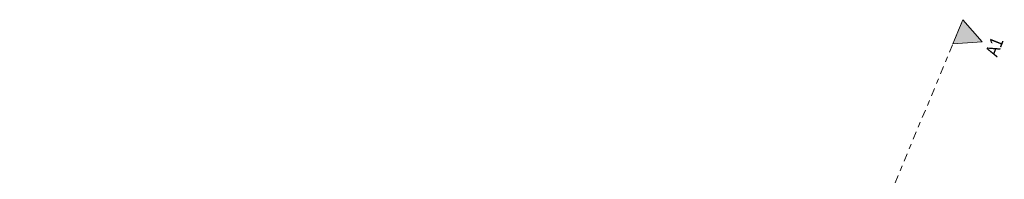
# Model space of a CAD drawing. Header units: metres. Extents: x -79 to 740, y -195 to 69.
# Tile 140 of 183: x -4.86 to 13.93, y 28.64 to 31.69. Entities that reach past the tile are written whole.
import ezdxf

# ---------------------------------------------------------------- set-up
doc = ezdxf.new("R2010")
doc.units = ezdxf.units.M
doc.header["$MEASUREMENT"] = 0
doc.linetypes.add('Schnittlinie', pattern=[0.3, 0.15, -0.075, 0, -0.075])
doc.layers.add('00 Linien_Kreise_Splines', color=7, linetype='Continuous')
doc.styles.add('ERSTELLTER_STIL_2', font='ARIALN.TTF')

msp = doc.modelspace()

# ---------------------------------------------------------------- hatches: boundary and pattern name
at = {"layer": '00 Linien_Kreise_Splines', "linetype": 'Continuous', "lineweight": 18, "true_color": 0x1f1f1f}
msp.add_hatch(color=250, dxfattribs=at).paths.add_polyline_path([(13.139, 31.689), (13.505, 31.266), (12.948, 31.227)])

# ---------------------------------------------------------------- linework, layer by layer
at = {"layer": '00 Linien_Kreise_Splines', "color": 7, "linetype": 'Schnittlinie', "lineweight": 9}
msp.add_lwpolyline([(-4.858, -11.75), (13.139, 31.689)], dxfattribs=at)
at = {"layer": '00 Linien_Kreise_Splines', "color": 7, "linetype": 'Continuous', "lineweight": 9, "flags": 128}
msp.add_lwpolyline([(13.139, 31.689), (13.505, 31.266), (12.948, 31.227)], close=True, dxfattribs=at)

# ---------------------------------------------------------------- texts
at = {"layer": '00 Linien_Kreise_Splines', "color": 7, "linetype": 'Continuous', "lineweight": 9, "insert": (13.56, 31.056), "char_height": 0.25, "attachment_point": 1, "rotation": 68.3409, "style": 'ERSTELLTER_STIL_2'}
msp.add_mtext('\\A1;{\\pql;\\fArial Narrow|b0|i0|c0|p0;\\W1.000000;A1}', dxfattribs=at)

doc.saveas('drawing.dxf')
